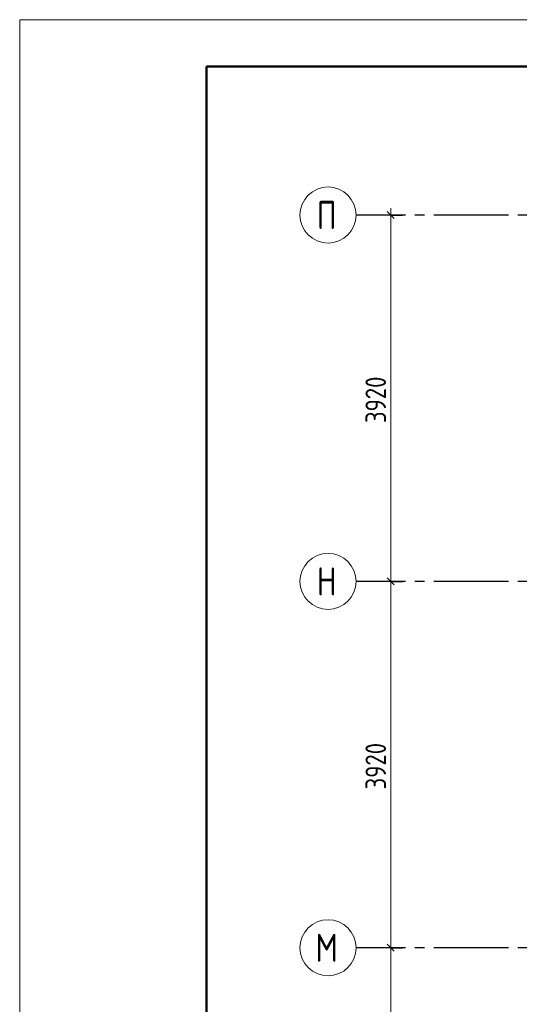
# Model space of a CAD drawing. Header units: millimetres. Extents: x 0 to 32559, y 0 to 42000.
# Tile 8 of 14: x 0 to 5348, y 31465 to 42000. Entities that reach past the tile are written whole.
import ezdxf

# ---------------------------------------------------------------- set-up
doc = ezdxf.new("R2010")
doc.units = ezdxf.units.MM
doc.linetypes.add('______5', pattern=[1100, 800, -100, 100, -100])
doc.layers.add('Standard', color=7, linetype='Continuous', lineweight=25)
doc.layers.add('Оси', color=40, linetype='______5', lineweight=18)
doc.styles.add('GOST 2.304-81', font='txt')
doc.styles.add('ISOCPEUR', font='txt')

msp = doc.modelspace()

# ---------------------------------------------------------------- linework, layer by layer
at = {"layer": 'Standard', "color": 7, "linetype": 'Continuous', "lineweight": 25, "transparency": 33554687}
for p, q in [((4008, 39872), (3933, 39948)), ((4008, 35953), (3933, 36028)), ((4008, 32033), (3933, 32108))]:
    msp.add_line(p, q, dxfattribs=at)
at = {"layer": 'Standard', "color": 7, "linetype": 'Continuous', "lineweight": 13, "transparency": 33554687}
for p, q in [((3971, 39910), (3971, 39985)), ((3971, 35990), (3971, 39910)), ((3971, 32070), (3971, 35990)), ((3971, 28770), (3971, 32070))]:
    msp.add_line(p, q, dxfattribs=at)
at = {"layer": 'Standard', "color": 251, "linetype": 'Continuous', "lineweight": -3, "true_color": 0x656565, "transparency": 33554687}
for p, q in [((3971, 39910), (3700, 39910)), ((3971, 39910), (3846, 39910)), ((3971, 39910), (4096, 39910)), ((3971, 35990), (3846, 35990)), ((3971, 35990), (4096, 35990)), ((3971, 32070), (3846, 32070)), ((3971, 32070), (4096, 32070))]:
    msp.add_line(p, q, dxfattribs=at)
at = {"layer": 'Standard', "color": 7, "linetype": 'Continuous', "lineweight": 13, "transparency": 33554687}
msp.add_lwpolyline([(0, 0), (29700, 0), (29700, 42000), (0, 42000), (0, 0)], close=True, dxfattribs=at)
at = {"layer": 'Standard', "color": 7, "linetype": 'Continuous', "lineweight": 50, "transparency": 33554687}
msp.add_lwpolyline([(2000, 41500), (29200, 41500), (29200, 500), (2000, 500), (2000, 41500)], close=True, dxfattribs=at)
at = {"layer": 'Standard', "color": 251, "linetype": 'Continuous', "lineweight": -3, "true_color": 0x656565, "transparency": 33554687}
for points in [[(3971, 35990), (3954, 35990), (3954, 35990), (3700, 35990)], [(3971, 32070), (3954, 32070), (3954, 32070), (3954, 32070), (3954, 32070), (3700, 32070)]]:
    msp.add_lwpolyline(points, dxfattribs=at)
at = {"layer": 'Оси', "color": 8, "linetype": '______5', "lineweight": -3, "transparency": 33554687}
for p, q in [((12931, 39910), (3600, 39910)), ((12931, 35990), (3600, 35990)), ((12931, 32070), (3600, 32070))]:
    msp.add_line(p, q, dxfattribs=at)
at = {"layer": 'Оси', "color": 7, "linetype": 'Continuous', "lineweight": 13, "transparency": 33554687}
for centre in [(3300, 39910), (3300, 35990), (3300, 32070)]:
    msp.add_circle(centre, 300, dxfattribs=at)

# ---------------------------------------------------------------- texts
at = {"layer": 'Standard', "color": 7, "linetype": 'Continuous', "lineweight": 25, "transparency": 33554687, "char_height": 220, "width": 657.05, "attachment_point": 7, "rotation": 90, "style": 'GOST 2.304-81'}
for insert in [(3921, 37684), (3921, 33764)]:
    msp.add_mtext('3920', dxfattribs=dict(at, insert=insert))
at = {"layer": 'Оси', "color": 7, "linetype": 'Continuous', "lineweight": 25, "transparency": 33554687, "char_height": 300, "attachment_point": 7, "style": 'ISOCPEUR'}
for s, insert, width in [('\\W0.80;П', (3180, 39760), 359.85), ('\\W0.80;Н', (3180, 35840), 359.85), ('\\W0.82;М', (3165, 31920), 392.65)]:
    msp.add_mtext(s, dxfattribs=dict(at, insert=insert, width=width))

doc.saveas('drawing.dxf')
